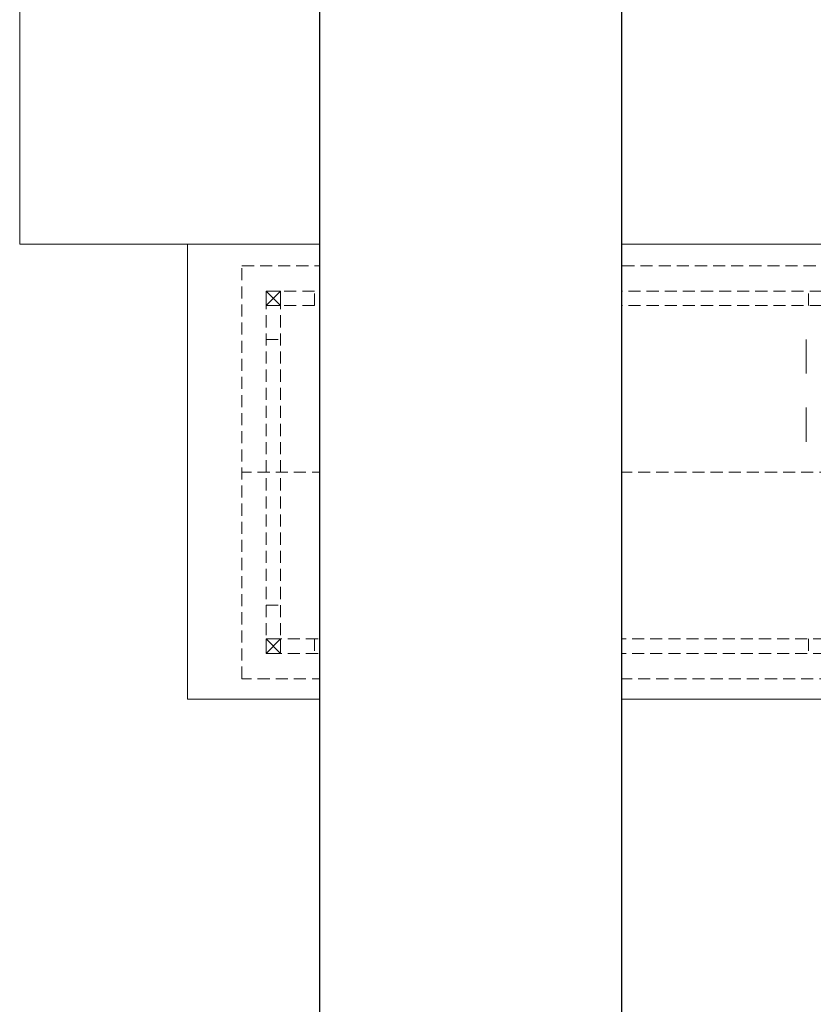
# Model space of a CAD drawing. Extents: x -515158 to -464725, y 20769 to 114053.
# Tile 2 of 69: x -514958 to -508388, y 30701 to 38856. Entities that reach past the tile are written whole.
import ezdxf

# ---------------------------------------------------------------- set-up
doc = ezdxf.new("R2010")
doc.units = 0
doc.header["$MEASUREMENT"] = 0
doc.set_wipeout_variables(frame=1)
doc.linetypes.add('Dashed', pattern=[564.444447, 282.222223, -282.222223])
doc.linetypes.add('Krawędzie ukryte', pattern=[150, 100, -50])
for name, color, linetype, lineweight in [('#podkład', 252, 'Continuous', 9), ('INWENT KONST. DREWNIANA_Nr_Pióra__21', 252, 'Continuous', 9), ('INWENT OPISY_Nr_Pióra__41', 252, 'Continuous', 15), ('INWENT RZĘDNE_Nr_Pióra__21', 252, 'Continuous', 9), ('INWENT TEREN_Nr_Pióra__21', 252, 'Continuous', 9)]:
    doc.layers.add(name, color=color, linetype=linetype, lineweight=lineweight)
doc.layers.add('_TABELA', color=7, linetype='Continuous')
doc.styles.add('GENERATED_STYLE_3', font='txt')

# ---------------------------------------------------------------- blocks, each defined once
blk = doc.blocks.new('parter')
at = {"layer": 'INWENT RZĘDNE_Nr_Pióra__21', "linetype": 'Continuous'}
for points in [[(-511783.5, 35599.6), (-511683.5, 35599.6), (-511691.1, 35637.9), (-511712.8, 35670.3), (-511745.2, 35692), (-511783.5, 35699.6)], [(-511783.5, 35599.6), (-511883.5, 35599.6), (-511875.9, 35561.4), (-511854.2, 35528.9), (-511821.8, 35507.2), (-511783.5, 35499.6)]]:
    blk.add_hatch(color=252, dxfattribs=at).paths.add_polyline_path(points, flags=0)
at = {"layer": 'INWENT KONST. DREWNIANA_Nr_Pióra__21', "color": 252, "linetype": 'Krawędzie ukryte'}
for p, q in [((-513118.3, 33397.6), (-513118.3, 36817.6)), ((-513118.3, 36817.6), (-498038.3, 36817.6)), ((-512918.3, 36607.6), (-498088.3, 36607.6)), ((-512918.3, 33607.6), (-512918.3, 36607.6)), ((-512798.3, 33607.6), (-512798.3, 36607.6)), ((-512518.3, 36487.6), (-512518.3, 36607.6)), ((-510658.3, 36607.6), (-510658.3, 33607.6)), ((-510538.3, 36607.6), (-510538.3, 33607.6)), ((-508428.3, 36487.6), (-508428.3, 36607.6)), ((-512918.3, 36487.6), (-498088.3, 36487.6)), ((-512918.3, 36207.6), (-512798.3, 36207.6)), ((-498038.3, 35107.6), (-513118.3, 35107.6)), ((-512918.3, 34007.6), (-512798.3, 34007.6)), ((-498088.3, 33727.6), (-512918.3, 33727.6)), ((-512518.3, 33727.6), (-512518.3, 33607.6)), ((-508428.3, 33727.6), (-508428.3, 33607.6)), ((-498088.3, 33607.6), (-512918.3, 33607.6)), ((-498038.3, 33397.6), (-513118.3, 33397.6))]:
    blk.add_line(p, q, dxfattribs=at)
at = {"layer": 'INWENT KONST. DREWNIANA_Nr_Pióra__21', "color": 252, "linetype": 'Continuous'}
for p, q in [((-512918.3, 36607.6), (-512798.3, 36487.6)), ((-512918.3, 36487.6), (-512798.3, 36607.6)), ((-512918.3, 36607.6), (-512798.3, 36607.6)), ((-512918.3, 36487.6), (-512918.3, 36607.6)), ((-512798.3, 36607.6), (-512798.3, 36487.6)), ((-510658.3, 36607.6), (-510538.3, 36487.6)), ((-510658.3, 36487.6), (-510538.3, 36607.6)), ((-510658.3, 36607.6), (-510538.3, 36607.6)), ((-510658.3, 36487.6), (-510658.3, 36607.6)), ((-510538.3, 36607.6), (-510538.3, 36487.6)), ((-512798.3, 36487.6), (-512918.3, 36487.6)), ((-510538.3, 36487.6), (-510658.3, 36487.6)), ((-512918.3, 33727.6), (-512798.3, 33607.6)), ((-512918.3, 33607.6), (-512798.3, 33727.6)), ((-512918.3, 33727.6), (-512798.3, 33727.6)), ((-512918.3, 33607.6), (-512918.3, 33727.6)), ((-512798.3, 33727.6), (-512798.3, 33607.6)), ((-510658.3, 33727.6), (-510538.3, 33607.6)), ((-510658.3, 33607.6), (-510538.3, 33727.6)), ((-510658.3, 33727.6), (-510538.3, 33727.6)), ((-510658.3, 33607.6), (-510658.3, 33727.6)), ((-510538.3, 33727.6), (-510538.3, 33607.6)), ((-512798.3, 33607.6), (-512918.3, 33607.6)), ((-510538.3, 33607.6), (-510658.3, 33607.6))]:
    blk.add_line(p, q, dxfattribs=at)
at = {"layer": 'INWENT OPISY_Nr_Pióra__41', "color": 252, "linetype": 'Dashed'}
blk.add_line((-508448.3, 36207.6), (-508448.3, 35107.6), dxfattribs=at)
at = {"layer": 'INWENT RZĘDNE_Nr_Pióra__21', "color": 252, "linetype": 'Continuous'}
for p, q in [((-511783.5, 35399.6), (-511783.5, 35799.6)), ((-511983.5, 35599.6), (-511583.5, 35599.6))]:
    blk.add_line(p, q, dxfattribs=at)
blk.add_circle((-511783.5, 35599.6), 100, dxfattribs=at)
at = {"layer": 'INWENT TEREN_Nr_Pióra__21', "color": 252, "linetype": 'Continuous'}
for p, q in [((-514958.3, 36997.6), (-514958.3, 44767.6)), ((-498038.3, 36997.6), (-514958.3, 36997.6)), ((-513568.3, 33227.6), (-513568.3, 36997.6)), ((-498038.3, 33227.6), (-513568.3, 33227.6))]:
    blk.add_line(p, q, dxfattribs=at)
at = {"layer": 'INWENT RZĘDNE_Nr_Pióra__21', "color": 252, "insert": (-511649.5, 35763.9), "char_height": 160, "attachment_point": 7, "style": 'GENERATED_STYLE_3'}
blk.add_mtext('{-0,02}', dxfattribs=at)

msp = doc.modelspace()

# ---------------------------------------------------------------- block references
at = {"layer": '#podkład'}
msp.add_blockref('parter', (0, 0), dxfattribs=at)

# ---------------------------------------------------------------- next in the draw order: wipeouts: each hides what was drawn before it
msp.add_wipeout([(-512477.4, 50468.9), (-509977.4, 49858.9), (-509977.4, 21378.9), (-512477.4, 20768.9)])

# ---------------------------------------------------------------- next in the draw order: linework, layer by layer
at = {"layer": '_TABELA', "color": 7}
msp.add_lwpolyline([(-512477.4, 50468.9), (-470477.4, 50468.9), (-512477.4, 50468.9), (-512477.4, 20768.9), (-470477.4, 20768.9), (-470477.4, 50468.9)], dxfattribs=at)
msp.add_lwpolyline([(-471077.4, 49858.9), (-509977.4, 49858.9), (-509977.4, 21378.9), (-471077.4, 21378.9)], close=True, dxfattribs=at)

doc.saveas('drawing.dxf')
